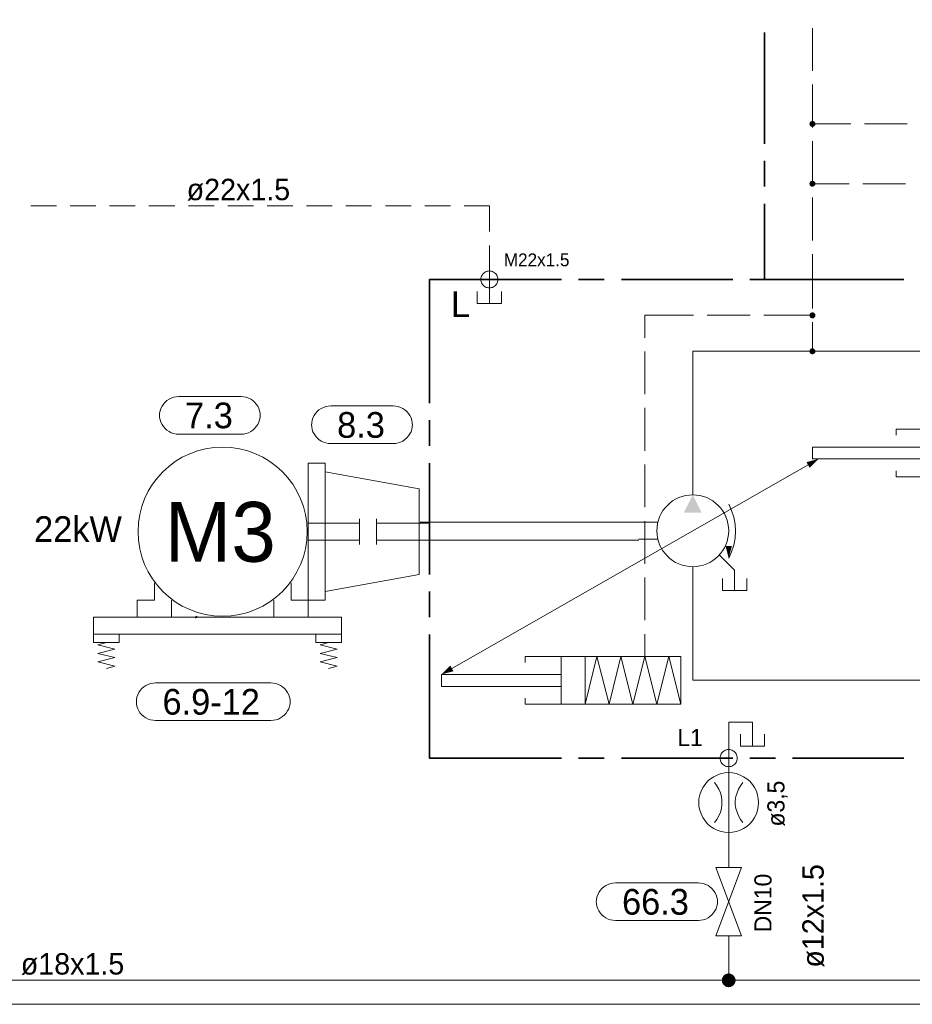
# Model space of a CAD drawing. Header units: millimetres. Extents: x 0 to 203, y 0 to 47.
# Tile 23 of 196: x 20.74 to 24.84, y 5.65 to 10.18. Entities that reach past the tile are written whole.
import ezdxf

# ---------------------------------------------------------------- set-up
doc = ezdxf.new("R2010")
doc.units = ezdxf.units.MM
for name, color, linetype in [('PDF_Geomertry', 7, 'Continuous'), ('PDF_Solid Fills', 7, 'Continuous'), ('PDF_Text', 7, 'Continuous')]:
    doc.layers.add(name, color=color, linetype=linetype)
doc.styles.add('PDF Arial', font='txt')

msp = doc.modelspace()

# ---------------------------------------------------------------- hatches: boundary and pattern name
at = {"layer": 'PDF_Solid Fills', "transparency": 33554559}
for points in [[(24.3799, 9.6993), (24.366, 9.6993), (24.3668, 9.7013)], [(24.3799, 9.6993), (24.3668, 9.6971), (24.366, 9.6993)], [(24.3799, 9.6993), (24.3668, 9.7026), (24.3674, 9.7049)], [(24.3799, 9.6993), (24.3668, 9.7013), (24.3668, 9.7026)], [(24.3799, 9.6993), (24.3668, 9.6957), (24.3668, 9.6971)], [(24.3799, 9.6993), (24.3674, 9.6938), (24.3668, 9.6957)], [(24.3799, 9.6993), (24.3674, 9.7049), (24.3682, 9.7062)], [(24.3799, 9.6993), (24.3682, 9.6924), (24.3674, 9.6938)], [(24.3799, 9.6993), (24.3682, 9.7062), (24.3696, 9.7076)], [(24.3799, 9.6993), (24.3696, 9.691), (24.3682, 9.6924)], [(24.3799, 9.6993), (24.3696, 9.7076), (24.3701, 9.709)], [(24.3799, 9.6993), (24.3701, 9.6896), (24.3696, 9.691)], [(24.3799, 9.6993), (24.3701, 9.709), (24.3715, 9.7104)], [(24.3799, 9.6993), (24.3715, 9.6882), (24.3701, 9.6896)], [(24.3799, 9.6993), (24.3715, 9.7104), (24.3729, 9.711)], [(24.3799, 9.6993), (24.3729, 9.6874), (24.3715, 9.6882)], [(24.3799, 9.6993), (24.3729, 9.711), (24.3751, 9.7118)], [(24.3799, 9.6993), (24.3751, 9.6868), (24.3729, 9.6874)], [(24.3799, 9.6993), (24.3751, 9.7118), (24.3765, 9.7124)], [(24.3799, 9.6993), (24.3765, 9.686), (24.3751, 9.6868)], [(24.3799, 9.6993), (24.3765, 9.7124), (24.3785, 9.7132)], [(24.3799, 9.6993), (24.3785, 9.6854), (24.3765, 9.686)], [(24.3799, 9.6993), (24.3785, 9.7132), (24.3799, 9.7132)], [(24.3799, 9.6993), (24.3799, 9.6854), (24.3785, 9.6854)], [(24.3799, 9.6993), (24.3821, 9.7132), (24.3835, 9.7124)], [(24.3799, 9.6993), (24.3799, 9.7132), (24.3821, 9.7132)], [(24.3799, 9.6993), (24.3835, 9.7124), (24.3854, 9.7118)], [(24.3799, 9.6993), (24.3854, 9.7118), (24.3868, 9.711)], [(24.3799, 9.6993), (24.3868, 9.711), (24.3882, 9.7104)], [(24.3799, 9.6993), (24.3882, 9.7104), (24.3896, 9.709)], [(24.3799, 9.6993), (24.3896, 9.709), (24.391, 9.7076)], [(24.3799, 9.6993), (24.391, 9.7076), (24.3918, 9.7062)], [(24.3799, 9.6993), (24.3918, 9.7062), (24.3932, 9.7049)], [(24.3799, 9.6993), (24.3932, 9.7049), (24.3932, 9.7026)], [(24.3799, 9.6993), (24.3932, 9.7026), (24.3938, 9.7013)], [(24.3799, 9.6993), (24.3938, 9.7013), (24.3938, 9.6993)], [(24.3799, 9.6993), (24.3821, 9.6854), (24.3799, 9.6854)], [(24.3799, 9.6993), (24.3835, 9.686), (24.3821, 9.6854)], [(24.3799, 9.6993), (24.3854, 9.6868), (24.3835, 9.686)], [(24.3799, 9.6993), (24.3868, 9.6874), (24.3854, 9.6868)], [(24.3799, 9.6993), (24.3882, 9.6882), (24.3868, 9.6874)], [(24.3799, 9.6993), (24.3896, 9.6896), (24.3882, 9.6882)], [(24.3799, 9.6993), (24.391, 9.691), (24.3896, 9.6896)], [(24.3799, 9.6993), (24.3918, 9.6924), (24.391, 9.691)], [(24.3799, 9.6993), (24.3932, 9.6938), (24.3918, 9.6924)], [(24.3799, 9.6993), (24.3932, 9.6957), (24.3932, 9.6938)], [(24.3799, 9.6993), (24.3938, 9.6971), (24.3932, 9.6957)], [(24.3799, 9.6993), (24.3938, 9.6993), (24.3938, 9.6971)], [(24.3799, 9.4243), (24.366, 9.4243), (24.3668, 9.4263)], [(24.3799, 9.4243), (24.3668, 9.4221), (24.366, 9.4243)], [(24.3799, 9.4243), (24.3668, 9.4276), (24.3674, 9.4299)], [(24.3799, 9.4243), (24.3668, 9.4263), (24.3668, 9.4276)], [(24.3799, 9.4243), (24.3668, 9.4207), (24.3668, 9.4221)], [(24.3799, 9.4243), (24.3674, 9.4188), (24.3668, 9.4207)], [(24.3799, 9.4243), (24.3674, 9.4299), (24.3682, 9.4313)], [(24.3799, 9.4243), (24.3682, 9.4174), (24.3674, 9.4188)], [(24.3799, 9.4243), (24.3682, 9.4313), (24.3696, 9.4326)], [(24.3799, 9.4243), (24.3696, 9.416), (24.3682, 9.4174)], [(24.3799, 9.4243), (24.3696, 9.4326), (24.3701, 9.434)], [(24.3799, 9.4243), (24.3701, 9.4146), (24.3696, 9.416)], [(24.3799, 9.4243), (24.3701, 9.434), (24.3715, 9.4354)], [(24.3799, 9.4243), (24.3715, 9.4132), (24.3701, 9.4146)], [(24.3799, 9.4243), (24.3715, 9.4354), (24.3729, 9.436)], [(24.3799, 9.4243), (24.3729, 9.4124), (24.3715, 9.4132)], [(24.3799, 9.4243), (24.3729, 9.436), (24.3751, 9.4368)], [(24.3799, 9.4243), (24.3751, 9.4118), (24.3729, 9.4124)], [(24.3799, 9.4243), (24.3751, 9.4368), (24.3765, 9.4374)], [(24.3799, 9.4243), (24.3765, 9.411), (24.3751, 9.4118)], [(24.3799, 9.4243), (24.3765, 9.4374), (24.3785, 9.4382)], [(24.3799, 9.4243), (24.3785, 9.4104), (24.3765, 9.411)], [(24.3799, 9.4243), (24.3785, 9.4382), (24.3799, 9.4382)], [(24.3799, 9.4243), (24.3799, 9.4104), (24.3785, 9.4104)], [(24.3799, 9.4243), (24.3821, 9.4382), (24.3835, 9.4374)], [(24.3799, 9.4243), (24.3799, 9.4382), (24.3821, 9.4382)], [(24.3799, 9.4243), (24.3835, 9.4374), (24.3854, 9.4368)], [(24.3799, 9.4243), (24.3854, 9.4368), (24.3868, 9.436)], [(24.3799, 9.4243), (24.3868, 9.436), (24.3882, 9.4354)], [(24.3799, 9.4243), (24.3882, 9.4354), (24.3896, 9.434)], [(24.3799, 9.4243), (24.3896, 9.434), (24.391, 9.4326)], [(24.3799, 9.4243), (24.391, 9.4326), (24.3918, 9.4313)], [(24.3799, 9.4243), (24.3918, 9.4313), (24.3932, 9.4299)], [(24.3799, 9.4243), (24.3932, 9.4299), (24.3932, 9.4276)], [(24.3799, 9.4243), (24.3932, 9.4276), (24.3938, 9.4263)], [(24.3799, 9.4243), (24.3938, 9.4263), (24.3938, 9.4243)], [(24.3799, 9.4243), (24.3821, 9.4104), (24.3799, 9.4104)], [(24.3799, 9.4243), (24.3835, 9.411), (24.3821, 9.4104)], [(24.3799, 9.4243), (24.3854, 9.4118), (24.3835, 9.411)], [(24.3799, 9.4243), (24.3868, 9.4124), (24.3854, 9.4118)], [(24.3799, 9.4243), (24.3882, 9.4132), (24.3868, 9.4124)], [(24.3799, 9.4243), (24.3896, 9.4146), (24.3882, 9.4132)], [(24.3799, 9.4243), (24.391, 9.416), (24.3896, 9.4146)], [(24.3799, 9.4243), (24.3918, 9.4174), (24.391, 9.416)], [(24.3799, 9.4243), (24.3932, 9.4188), (24.3918, 9.4174)], [(24.3799, 9.4243), (24.3932, 9.4207), (24.3932, 9.4188)], [(24.3799, 9.4243), (24.3938, 9.4221), (24.3932, 9.4207)], [(24.3799, 9.4243), (24.3938, 9.4243), (24.3938, 9.4221)], [(24.3799, 8.8193), (24.3682, 8.8257), (24.3696, 8.8276)], [(24.3799, 8.8193), (24.3696, 8.8276), (24.3701, 8.829)], [(24.3799, 8.8193), (24.3701, 8.829), (24.3715, 8.8299)], [(24.3799, 8.8193), (24.3715, 8.8299), (24.3729, 8.8312)], [(24.3799, 8.8193), (24.3729, 8.8312), (24.3751, 8.8318)], [(24.3799, 8.8193), (24.3751, 8.8318), (24.3765, 8.8326)], [(24.3799, 8.8193), (24.3765, 8.8326), (24.3785, 8.8326)], [(24.3799, 8.8193), (24.3785, 8.8326), (24.3799, 8.8326)], [(24.3799, 8.8193), (24.3835, 8.8326), (24.3854, 8.8318)], [(24.3799, 8.8193), (24.3821, 8.8326), (24.3835, 8.8326)], [(24.3799, 8.8193), (24.3799, 8.8326), (24.3821, 8.8326)], [(24.3799, 8.8193), (24.3854, 8.8318), (24.3868, 8.8312)], [(24.3799, 8.8193), (24.3868, 8.8312), (24.3882, 8.8299)], [(24.3799, 8.8193), (24.3882, 8.8299), (24.3896, 8.829)], [(24.3799, 8.8193), (24.3896, 8.829), (24.391, 8.8276)], [(24.3799, 8.8193), (24.391, 8.8276), (24.3918, 8.8257)], [(24.3799, 8.8193), (24.366, 8.8193), (24.3668, 8.8207)], [(24.3799, 8.8193), (24.3668, 8.8174), (24.366, 8.8193)], [(24.3799, 8.8193), (24.3668, 8.8229), (24.3674, 8.8243)], [(24.3799, 8.8193), (24.3668, 8.8207), (24.3668, 8.8229)], [(24.3799, 8.8193), (24.3668, 8.8151), (24.3668, 8.8174)], [(24.3799, 8.8193), (24.3674, 8.8138), (24.3668, 8.8151)], [(24.3799, 8.8193), (24.3674, 8.8243), (24.3682, 8.8257)], [(24.3799, 8.8193), (24.3682, 8.8124), (24.3674, 8.8138)], [(24.3799, 8.8193), (24.3696, 8.811), (24.3682, 8.8124)], [(24.3799, 8.8193), (24.3701, 8.8096), (24.3696, 8.811)], [(24.3799, 8.8193), (24.3715, 8.8082), (24.3701, 8.8096)], [(24.3799, 8.8193), (24.3729, 8.8068), (24.3715, 8.8082)], [(24.3799, 8.8193), (24.3751, 8.8063), (24.3729, 8.8068)], [(24.3799, 8.8193), (24.3765, 8.8054), (24.3751, 8.8063)], [(24.3799, 8.8193), (24.3785, 8.8054), (24.3765, 8.8054)], [(24.3799, 8.8193), (24.3799, 8.8054), (24.3785, 8.8054)], [(24.3799, 8.8193), (24.3918, 8.8257), (24.3932, 8.8243)], [(24.3799, 8.8193), (24.3932, 8.8243), (24.3932, 8.8229)], [(24.3799, 8.8193), (24.3932, 8.8229), (24.3938, 8.8207)], [(24.3799, 8.8193), (24.3938, 8.8207), (24.3938, 8.8193)], [(24.3799, 8.8193), (24.3821, 8.8054), (24.3799, 8.8054)], [(24.3799, 8.8193), (24.3835, 8.8054), (24.3821, 8.8054)], [(24.3799, 8.8193), (24.3854, 8.8063), (24.3835, 8.8054)], [(24.3799, 8.8193), (24.3868, 8.8068), (24.3854, 8.8063)], [(24.3799, 8.8193), (24.3882, 8.8082), (24.3868, 8.8068)], [(24.3799, 8.8193), (24.3896, 8.8096), (24.3882, 8.8082)], [(24.3799, 8.8193), (24.391, 8.811), (24.3896, 8.8096)], [(24.3799, 8.8193), (24.3918, 8.8124), (24.391, 8.811)], [(24.3799, 8.8193), (24.3932, 8.8138), (24.3918, 8.8124)], [(24.3799, 8.8193), (24.3932, 8.8151), (24.3932, 8.8138)], [(24.3799, 8.8193), (24.3938, 8.8174), (24.3932, 8.8151)], [(24.3799, 8.8193), (24.3938, 8.8193), (24.3938, 8.8174)], [(24.3799, 8.654), (24.366, 8.654), (24.3668, 8.6563)], [(24.3799, 8.654), (24.3668, 8.6521), (24.366, 8.654)], [(24.3799, 8.654), (24.3668, 8.6576), (24.3674, 8.6596)], [(24.3799, 8.654), (24.3668, 8.6563), (24.3668, 8.6576)], [(24.3799, 8.654), (24.3668, 8.6507), (24.3668, 8.6521)], [(24.3799, 8.654), (24.3674, 8.6485), (24.3668, 8.6507)], [(24.3799, 8.654), (24.3674, 8.6596), (24.3682, 8.661)], [(24.3799, 8.654), (24.3682, 8.6471), (24.3674, 8.6485)], [(24.3799, 8.654), (24.3682, 8.661), (24.3696, 8.6624)], [(24.3799, 8.654), (24.3696, 8.6457), (24.3682, 8.6471)], [(24.3799, 8.654), (24.3696, 8.6624), (24.3701, 8.6637)], [(24.3799, 8.654), (24.3701, 8.6443), (24.3696, 8.6457)], [(24.3799, 8.654), (24.3701, 8.6637), (24.3715, 8.6651)], [(24.3799, 8.654), (24.3715, 8.6429), (24.3701, 8.6443)], [(24.3799, 8.654), (24.3715, 8.6651), (24.3729, 8.666)], [(24.3799, 8.654), (24.3729, 8.6424), (24.3715, 8.6429)], [(24.3799, 8.654), (24.3729, 8.666), (24.3751, 8.6665)], [(24.3799, 8.654), (24.3751, 8.6415), (24.3729, 8.6424)], [(24.3799, 8.654), (24.3751, 8.6665), (24.3765, 8.6674)], [(24.3799, 8.654), (24.3765, 8.641), (24.3751, 8.6415)], [(24.3799, 8.654), (24.3765, 8.6674), (24.3785, 8.6679)], [(24.3799, 8.654), (24.3785, 8.6401), (24.3765, 8.641)], [(24.3799, 8.654), (24.3785, 8.6679), (24.3799, 8.6679)], [(24.3799, 8.654), (24.3799, 8.6401), (24.3785, 8.6401)], [(24.3799, 8.654), (24.3821, 8.6679), (24.3835, 8.6674)], [(24.3799, 8.654), (24.3799, 8.6679), (24.3821, 8.6679)], [(24.3799, 8.654), (24.3835, 8.6674), (24.3854, 8.6665)], [(24.3799, 8.654), (24.3854, 8.6665), (24.3868, 8.666)], [(24.3799, 8.654), (24.3868, 8.666), (24.3882, 8.6651)], [(24.3799, 8.654), (24.3882, 8.6651), (24.3896, 8.6637)], [(24.3799, 8.654), (24.3896, 8.6637), (24.391, 8.6624)], [(24.3799, 8.654), (24.391, 8.6624), (24.3918, 8.661)], [(24.3799, 8.654), (24.3918, 8.661), (24.3932, 8.6596)], [(24.3799, 8.654), (24.3932, 8.6596), (24.3932, 8.6576)], [(24.3799, 8.654), (24.3932, 8.6576), (24.3938, 8.6563)], [(24.3799, 8.654), (24.3938, 8.6563), (24.3938, 8.654)], [(24.3799, 8.654), (24.3821, 8.6401), (24.3799, 8.6401)], [(24.3799, 8.654), (24.3835, 8.641), (24.3821, 8.6401)], [(24.3799, 8.654), (24.3854, 8.6415), (24.3835, 8.641)], [(24.3799, 8.654), (24.3868, 8.6424), (24.3854, 8.6415)], [(24.3799, 8.654), (24.3882, 8.6429), (24.3868, 8.6424)], [(24.3799, 8.654), (24.3896, 8.6443), (24.3882, 8.6429)], [(24.3799, 8.654), (24.391, 8.6457), (24.3896, 8.6443)], [(24.3799, 8.654), (24.3918, 8.6471), (24.391, 8.6457)], [(24.3799, 8.654), (24.3932, 8.6485), (24.3918, 8.6471)], [(24.3799, 8.654), (24.3932, 8.6507), (24.3932, 8.6485)], [(24.3799, 8.654), (24.3938, 8.6521), (24.3932, 8.6507)], [(24.3799, 8.654), (24.3938, 8.654), (24.3938, 8.6521)], [(21.5474, 7.4318), (21.5432, 7.4332), (21.5437, 7.4332)], [(21.5474, 7.4318), (21.5432, 7.4326), (21.5432, 7.4332)], [(21.5474, 7.4318), (21.5432, 7.4318), (21.5432, 7.4326)], [(21.5474, 7.4318), (21.5432, 7.4313), (21.5432, 7.4318)], [(21.5474, 7.4318), (21.5437, 7.4304), (21.5432, 7.4313)], [(21.5474, 7.4318), (21.5437, 7.4346), (21.5446, 7.4346)], [(21.5474, 7.4318), (21.5437, 7.434), (21.5437, 7.4346)], [(21.5474, 7.4318), (21.5437, 7.4332), (21.5437, 7.434)], [(21.5474, 7.4318), (21.5437, 7.4299), (21.5437, 7.4304)], [(21.5474, 7.4318), (21.5446, 7.429), (21.5437, 7.4299)], [(21.5474, 7.4318), (21.5446, 7.4354), (21.5451, 7.4354)], [(21.5474, 7.4318), (21.5446, 7.4346), (21.5446, 7.4354)], [(21.5474, 7.4318), (21.5451, 7.4285), (21.5446, 7.429)], [(21.5474, 7.4318), (21.5451, 7.4354), (21.546, 7.436)], [(21.5474, 7.4318), (21.546, 7.4285), (21.5451, 7.4285)], [(21.5474, 7.4318), (21.546, 7.436), (21.5465, 7.436)], [(21.5474, 7.4318), (21.5465, 7.4285), (21.546, 7.4285)], [(21.5474, 7.4318), (21.5465, 7.436), (21.5474, 7.436)], [(21.5474, 7.4318), (21.5474, 7.4285), (21.5465, 7.4285)], [(21.5474, 7.4318), (21.5488, 7.436), (21.5493, 7.4354)], [(21.5474, 7.4318), (21.5479, 7.436), (21.5488, 7.436)], [(21.5474, 7.4318), (21.5474, 7.436), (21.5479, 7.436)], [(21.5474, 7.4318), (21.5493, 7.4354), (21.5501, 7.4346)], [(21.5474, 7.4318), (21.5501, 7.4346), (21.5507, 7.434)], [(21.5474, 7.4318), (21.5507, 7.434), (21.5507, 7.4332)], [(21.5474, 7.4318), (21.5507, 7.4332), (21.5507, 7.4326)], [(21.5474, 7.4318), (21.5507, 7.4326), (21.5515, 7.4318)], [(21.5474, 7.4318), (21.5479, 7.4285), (21.5474, 7.4285)], [(21.5474, 7.4318), (21.5488, 7.4285), (21.5479, 7.4285)], [(21.5474, 7.4318), (21.5493, 7.4285), (21.5488, 7.4285)], [(21.5474, 7.4318), (21.5493, 7.429), (21.5493, 7.4285)], [(21.5474, 7.4318), (21.5501, 7.429), (21.5493, 7.429)], [(21.5474, 7.4318), (21.5501, 7.4299), (21.5501, 7.429)], [(21.5474, 7.4318), (21.5507, 7.4299), (21.5501, 7.4299)], [(21.5474, 7.4318), (21.5507, 7.4304), (21.5507, 7.4299)], [(21.5474, 7.4318), (21.5507, 7.4313), (21.5507, 7.4304)], [(21.5474, 7.4318), (21.5507, 7.4318), (21.5507, 7.4313)], [(23.9951, 5.7624), (23.9868, 5.7924), (23.991, 5.7938)], [(23.9951, 5.7624), (23.991, 5.7938), (23.9951, 5.7938)], [(23.9951, 5.7624), (23.9993, 5.7938), (24.0035, 5.7924)], [(23.9951, 5.7624), (23.9951, 5.7938), (23.9993, 5.7938)], [(23.9951, 5.7624), (23.964, 5.7665), (23.9646, 5.7701)], [(23.9951, 5.7624), (23.964, 5.7624), (23.964, 5.7665)], [(23.9951, 5.7624), (23.964, 5.7582), (23.964, 5.7624)], [(23.9951, 5.7624), (23.9646, 5.754), (23.964, 5.7582)], [(23.9951, 5.7624), (23.9646, 5.7701), (23.966, 5.7743)], [(23.9951, 5.7624), (23.966, 5.7499), (23.9646, 5.754)], [(23.9951, 5.7624), (23.966, 5.7743), (23.9682, 5.7776)], [(23.9951, 5.7624), (23.9682, 5.7465), (23.966, 5.7499)], [(23.9951, 5.7624), (23.9682, 5.7776), (23.9701, 5.7813)], [(23.9951, 5.7624), (23.9701, 5.7429), (23.9682, 5.7465)], [(23.9951, 5.7624), (23.9701, 5.7813), (23.9729, 5.7846)], [(23.9951, 5.7624), (23.9729, 5.7401), (23.9701, 5.7429)], [(23.9951, 5.7624), (23.9729, 5.7846), (23.9757, 5.7874)], [(23.9951, 5.7624), (23.9757, 5.7374), (23.9729, 5.7401)], [(23.9951, 5.7624), (23.9757, 5.7874), (23.9793, 5.7896)], [(23.9951, 5.7624), (23.9793, 5.7346), (23.9757, 5.7374)], [(23.9951, 5.7624), (23.9793, 5.7896), (23.9826, 5.791)], [(23.9951, 5.7624), (23.9826, 5.7332), (23.9793, 5.7346)], [(23.9951, 5.7624), (23.9826, 5.791), (23.9868, 5.7924)], [(23.9951, 5.7624), (23.9868, 5.7318), (23.9826, 5.7332)], [(23.9951, 5.7624), (23.991, 5.7313), (23.9868, 5.7318)], [(23.9951, 5.7624), (23.9951, 5.7304), (23.991, 5.7313)], [(23.9951, 5.7624), (24.0035, 5.7924), (24.0071, 5.791)], [(23.9951, 5.7624), (24.0071, 5.791), (24.0104, 5.7896)], [(23.9951, 5.7624), (24.0104, 5.7896), (24.014, 5.7874)], [(23.9951, 5.7624), (24.014, 5.7874), (24.0174, 5.7846)], [(23.9951, 5.7624), (24.0174, 5.7846), (24.0201, 5.7813)], [(23.9951, 5.7624), (24.0201, 5.7813), (24.0224, 5.7776)], [(23.9951, 5.7624), (24.0224, 5.7776), (24.0243, 5.7743)], [(23.9951, 5.7624), (24.0243, 5.7743), (24.0257, 5.7701)], [(23.9951, 5.7624), (24.0257, 5.7701), (24.0265, 5.7665)], [(23.9951, 5.7624), (24.0265, 5.7665), (24.0265, 5.7624)], [(23.9951, 5.7624), (23.9993, 5.7313), (23.9951, 5.7304)], [(23.9951, 5.7624), (24.0035, 5.7318), (23.9993, 5.7313)], [(23.9951, 5.7624), (24.0071, 5.7332), (24.0035, 5.7318)], [(23.9951, 5.7624), (24.0104, 5.7346), (24.0071, 5.7332)], [(23.9951, 5.7624), (24.014, 5.7374), (24.0104, 5.7346)], [(23.9951, 5.7624), (24.0174, 5.7401), (24.014, 5.7374)], [(23.9951, 5.7624), (24.0201, 5.7429), (24.0174, 5.7401)], [(23.9951, 5.7624), (24.0224, 5.7465), (24.0201, 5.7429)], [(23.9951, 5.7624), (24.0243, 5.7499), (24.0224, 5.7465)], [(23.9951, 5.7624), (24.0257, 5.754), (24.0243, 5.7499)], [(23.9951, 5.7624), (24.0265, 5.7582), (24.0257, 5.754)], [(23.9951, 5.7624), (24.0265, 5.7624), (24.0265, 5.7582)]]:
    msp.add_hatch(color=256, dxfattribs=at).paths.add_polyline_path(points)

# ---------------------------------------------------------------- linework, layer by layer
at = {"layer": 'PDF_Geomertry', "lineweight": 15}
for points in [[(23.8299, 7.9938), (23.8299, 8.104), (23.8299, 8.654), (23.8849, 8.654), (24.5451, 8.654), (26.4701, 8.654), (26.6354, 8.654), (26.6354, 8.984), (26.6354, 11.2554), (24.8279, 11.2554), (24.8279, 12.0096)], [(24.3799, 9.9429), (24.3799, 10.1401)], [(24.3799, 9.6832), (24.3799, 9.8804)], [(24.5562, 9.6993), (24.3799, 9.6993)], [(24.816, 9.6993), (24.6196, 9.6993)], [(24.3799, 9.4235), (24.3799, 9.6201)], [(24.5488, 9.4243), (24.3799, 9.4243)], [(24.8085, 9.4243), (24.6118, 9.4243)], [(24.3799, 9.1637), (24.3799, 9.3604)], [(20.9049, 9.3221), (20.7868, 9.3221)], [(21.0863, 9.3221), (20.9682, 9.3221)], [(21.2674, 9.3221), (21.1493, 9.3221)], [(21.4487, 9.3221), (21.3299, 9.3221)], [(21.6293, 9.3221), (21.5113, 9.3221)], [(21.8104, 9.3221), (21.6924, 9.3221)], [(21.9918, 9.3221), (21.8738, 9.3221)], [(22.1729, 9.3221), (22.0549, 9.3221)], [(22.3535, 9.3221), (22.2354, 9.3221)], [(22.5349, 9.3221), (22.4168, 9.3221)], [(22.716, 9.3221), (22.5979, 9.3221)], [(22.8951, 9.204), (22.8951, 9.3221), (22.7793, 9.3221)], [(22.8951, 9.0235), (22.8951, 9.141)], [(24.3799, 9.1007), (24.3799, 8.984), (24.3799, 8.8507)], [(22.8951, 9.0387), (22.8951, 8.8743)], [(22.8396, 8.929), (22.8396, 8.8743), (22.9501, 8.8743), (22.9501, 8.929)], [(23.8335, 8.8193), (23.6099, 8.8193), (23.6099, 8.7165)], [(24.0938, 8.8193), (23.8965, 8.8193)], [(24.3799, 8.8193), (24.1562, 8.8193)], [(24.3799, 8.7874), (24.3799, 8.654)], [(23.6099, 8.6535), (23.6099, 8.4562)], [(23.6099, 8.3937), (23.6099, 8.1965)], [(24.7654, 8.2687), (24.7654, 8.2965), (25.4807, 8.2965), (25.4807, 8.0763), (24.7654, 8.0763), (24.7654, 8.104)], [(25.2049, 8.2138), (24.3799, 8.2138), (24.3799, 8.159), (25.2049, 8.159)], [(22.7224, 7.1965), (23.8299, 7.829), (24.3599, 8.1318)], [(23.6099, 8.134), (23.6099, 7.9368)], [(22.1404, 8.0999), (22.5729, 8.0215), (22.5729, 7.6285), (22.1404, 7.5499)], [(23.9951, 7.7035), (24.0085, 7.7326), (24.0188, 7.7632), (24.0243, 7.7951), (24.0265, 7.8271), (24.0243, 7.859), (24.0188, 7.891), (24.0085, 7.9215), (23.9951, 7.9507)], [(22.2979, 7.884), (22.2979, 7.766)], [(22.3765, 7.884), (22.3765, 7.766)], [(22.2979, 7.8646), (22.0618, 7.8646)], [(22.3765, 7.8646), (22.616, 7.8646)], [(23.6696, 7.8679), (23.5826, 7.8679), (22.5765, 7.8679)], [(23.6099, 7.8735), (23.6099, 7.6771)], [(22.2979, 7.786), (22.0618, 7.786)], [(22.3765, 7.786), (22.616, 7.786)], [(23.5826, 7.786), (22.5765, 7.786)], [(23.6696, 7.7896), (23.5826, 7.7896)], [(23.9951, 7.7068), (23.9951, 7.7582)], [(23.9521, 7.7188), (24.0224, 7.6485), (24.0224, 7.554)], [(23.8299, 7.6637), (23.8299, 7.1415), (26.4701, 7.1415)], [(23.6099, 7.6138), (23.6099, 7.4174)], [(23.9674, 7.609), (23.9674, 7.554), (24.0779, 7.554), (24.0779, 7.609)], [(21.3549, 7.5896), (21.3549, 7.5104), (21.2757, 7.5104), (21.2757, 7.4318), (21.4335, 7.4318), (21.4335, 7.5104)], [(21.9835, 7.5896), (21.9835, 7.5104), (22.0618, 7.5104), (22.0618, 7.4318), (21.9049, 7.4318), (21.9049, 7.5104)], [(9.0446, 6.0021), (9.0446, 5.7624), (16.2896, 5.7624), (23.9951, 5.7624), (28.0104, 5.7624), (28.0104, 7.3771), (28.7687, 7.3771)], [(21.1938, 7.3535), (21.1938, 7.3146), (21.0757, 7.3146), (21.0757, 7.3535)], [(22.2154, 7.3535), (22.2154, 7.3146), (22.0974, 7.3146), (22.0974, 7.3535)], [(23.6099, 7.354), (23.6099, 7.2512)], [(21.1349, 7.1965), (21.1738, 7.2062), (21.0951, 7.2257), (21.1738, 7.2457), (21.0951, 7.2651), (21.1738, 7.2846), (21.0951, 7.304), (21.1349, 7.3146)], [(22.1562, 7.1965), (22.1951, 7.2062), (22.1168, 7.2257), (22.1951, 7.2457), (22.1168, 7.2651), (22.1951, 7.2846), (22.1168, 7.304), (22.1562, 7.3146)], [(23.0599, 7.2235), (23.0599, 7.2512), (23.7751, 7.2512), (23.7751, 7.0313), (23.7201, 7.2512), (23.6654, 7.0313), (23.6099, 7.2512), (23.5549, 7.0313), (23.5001, 7.2512), (23.4451, 7.0313), (23.3896, 7.2512), (23.3349, 7.0313), (23.3349, 7.2512)], [(23.2251, 7.2512), (23.2251, 7.0313)], [(23.2251, 7.1688), (22.6751, 7.1688), (22.6751, 7.1138), (23.2251, 7.1138)], [(23.7751, 7.0313), (23.0599, 7.0313), (23.0599, 7.059)], [(23.9951, 6.729), (23.9951, 6.9485), (24.1049, 6.9485), (24.1049, 6.8388)], [(24.0501, 6.8937), (24.0501, 6.8388), (24.1599, 6.8388), (24.1599, 6.8937)], [(23.9951, 6.2813), (23.9951, 6.7443)], [(23.9951, 6.7174), (23.9951, 6.4415)], [(23.9293, 6.4874), (23.941, 6.5021), (23.9501, 6.5179), (23.9571, 6.5346), (23.9618, 6.5521), (23.964, 6.5701), (23.964, 6.5888), (23.9618, 6.6068), (23.9571, 6.6243), (23.9501, 6.641), (23.941, 6.6568), (23.9293, 6.6715)], [(24.0604, 6.6715), (24.0493, 6.6568), (24.0404, 6.641), (24.0335, 6.6243), (24.0285, 6.6068), (24.0257, 6.5888), (24.0257, 6.5701), (24.0285, 6.5521), (24.0335, 6.5346), (24.0404, 6.5179), (24.0493, 6.5021), (24.0604, 6.4874)], [(23.9951, 5.9665), (23.9951, 5.7624)], [(3.7126, 5.6521), (45.1654, 5.6521)]]:
    msp.add_lwpolyline(points, dxfattribs=at)
at = {"layer": 'PDF_Geomertry', "lineweight": 35}
for points in [[(24.1599, 10.1201), (24.1599, 9.6082)], [(24.1599, 9.5299), (24.1599, 9.4118)], [(24.1599, 9.3326), (24.1599, 8.984), (24.784, 8.984)], [(22.6196, 8.4151), (22.6196, 8.984), (23.2265, 8.984)], [(23.3049, 8.984), (23.4229, 8.984)], [(23.5021, 8.984), (24.014, 8.984)], [(24.0924, 8.984), (24.2104, 8.984)], [(24.289, 8.984), (24.8007, 8.984)], [(22.6196, 8.2188), (22.6196, 8.3368)], [(22.6196, 7.6276), (22.6196, 8.1396)], [(22.6196, 7.4313), (22.6196, 7.5493)], [(23.2265, 6.784), (22.6196, 6.784), (22.6196, 7.3526)], [(23.4229, 6.784), (23.3049, 6.784)], [(24.014, 6.784), (23.5021, 6.784)], [(24.2104, 6.784), (24.0924, 6.784)], [(24.8007, 6.784), (24.289, 6.784)]]:
    msp.add_lwpolyline(points, dxfattribs=at)
at = {"layer": 'PDF_Geomertry', "lineweight": 0}
for points in [[(24.3729, 9.6993), (24.3729, 9.6985), (24.3738, 9.6971), (24.3738, 9.6965), (24.3743, 9.6957), (24.3743, 9.6951), (24.3751, 9.6943), (24.3757, 9.6938), (24.3765, 9.6929), (24.3779, 9.6929), (24.3785, 9.6924), (24.3793, 9.6924), (24.3799, 9.6924), (24.3813, 9.6924), (24.3821, 9.6924), (24.3826, 9.6929), (24.3835, 9.6929), (24.384, 9.6938), (24.3849, 9.6943), (24.3854, 9.6951), (24.3863, 9.6957), (24.3863, 9.6965), (24.3868, 9.6971), (24.3868, 9.6985), (24.3868, 9.6993), (24.3868, 9.6999), (24.3868, 9.7013), (24.3863, 9.7021), (24.3863, 9.7026), (24.3854, 9.7035), (24.3849, 9.704), (24.384, 9.7049), (24.3835, 9.7054), (24.3826, 9.7054), (24.3821, 9.7062), (24.3813, 9.7062), (24.3799, 9.7062), (24.3793, 9.7062), (24.3785, 9.7062), (24.3779, 9.7054), (24.3765, 9.7054), (24.3757, 9.7049), (24.3751, 9.704), (24.3743, 9.7035), (24.3743, 9.7026), (24.3738, 9.7021), (24.3738, 9.7013), (24.3729, 9.6999), (24.3729, 9.6993)], [(24.3729, 9.4243), (24.3729, 9.4235), (24.3738, 9.4221), (24.3738, 9.4215), (24.3743, 9.4207), (24.3743, 9.4201), (24.3751, 9.4193), (24.3757, 9.4188), (24.3765, 9.4179), (24.3779, 9.4179), (24.3785, 9.4174), (24.3793, 9.4174), (24.3799, 9.4174), (24.3813, 9.4174), (24.3821, 9.4174), (24.3826, 9.4179), (24.3835, 9.4179), (24.384, 9.4188), (24.3849, 9.4193), (24.3854, 9.4201), (24.3863, 9.4207), (24.3863, 9.4215), (24.3868, 9.4221), (24.3868, 9.4235), (24.3868, 9.4243), (24.3868, 9.4249), (24.3868, 9.4257), (24.3863, 9.4271), (24.3863, 9.4276), (24.3854, 9.4285), (24.3849, 9.429), (24.384, 9.4299), (24.3835, 9.4304), (24.3826, 9.4304), (24.3821, 9.4313), (24.3813, 9.4313), (24.3799, 9.4313), (24.3793, 9.4313), (24.3785, 9.4313), (24.3779, 9.4304), (24.3765, 9.4304), (24.3757, 9.4299), (24.3751, 9.429), (24.3743, 9.4285), (24.3743, 9.4276), (24.3738, 9.4271), (24.3738, 9.4257), (24.3729, 9.4249), (24.3729, 9.4243)], [(24.3729, 8.8193), (24.3729, 8.8179), (24.3738, 8.8174), (24.3738, 8.8165), (24.3743, 8.816), (24.3743, 8.8151), (24.3751, 8.8146), (24.3757, 8.8138), (24.3765, 8.8132), (24.3779, 8.8124), (24.3785, 8.8124), (24.3793, 8.8124), (24.3799, 8.8124), (24.3813, 8.8124), (24.3821, 8.8124), (24.3826, 8.8124), (24.3835, 8.8132), (24.384, 8.8138), (24.3849, 8.8146), (24.3854, 8.8151), (24.3863, 8.816), (24.3863, 8.8165), (24.3868, 8.8174), (24.3868, 8.8179), (24.3868, 8.8193), (24.3868, 8.8201), (24.3868, 8.8207), (24.3863, 8.8215), (24.3863, 8.8229), (24.3854, 8.8235), (24.3849, 8.8243), (24.384, 8.8243), (24.3835, 8.8249), (24.3826, 8.8257), (24.3821, 8.8257), (24.3813, 8.8257), (24.3799, 8.8257), (24.3793, 8.8257), (24.3785, 8.8257), (24.3779, 8.8257), (24.3765, 8.8249), (24.3757, 8.8243), (24.3751, 8.8243), (24.3743, 8.8235), (24.3743, 8.8229), (24.3738, 8.8215), (24.3738, 8.8207), (24.3729, 8.8201), (24.3729, 8.8193)], [(24.3729, 8.654), (24.3729, 8.6535), (24.3738, 8.6521), (24.3738, 8.6513), (24.3743, 8.6507), (24.3743, 8.6499), (24.3751, 8.6493), (24.3757, 8.6485), (24.3765, 8.6479), (24.3779, 8.6479), (24.3785, 8.6471), (24.3793, 8.6471), (24.3799, 8.6471), (24.3813, 8.6471), (24.3821, 8.6471), (24.3826, 8.6479), (24.3835, 8.6479), (24.384, 8.6485), (24.3849, 8.6493), (24.3854, 8.6499), (24.3863, 8.6507), (24.3863, 8.6513), (24.3868, 8.6521), (24.3868, 8.6535), (24.3868, 8.654), (24.3868, 8.6549), (24.3868, 8.6563), (24.3863, 8.6568), (24.3863, 8.6576), (24.3854, 8.6582), (24.3849, 8.659), (24.384, 8.6596), (24.3835, 8.6604), (24.3826, 8.6604), (24.3821, 8.661), (24.3813, 8.661), (24.3799, 8.661), (24.3793, 8.661), (24.3785, 8.661), (24.3779, 8.6604), (24.3765, 8.6604), (24.3757, 8.6596), (24.3751, 8.659), (24.3743, 8.6582), (24.3743, 8.6576), (24.3738, 8.6568), (24.3738, 8.6563), (24.3729, 8.6549), (24.3729, 8.654)], [(21.5451, 7.4318), (21.5451, 7.4313), (21.546, 7.4313), (21.546, 7.4304), (21.5465, 7.4304), (21.5474, 7.4299), (21.5474, 7.4304), (21.5479, 7.4304), (21.5488, 7.4304), (21.5488, 7.4313), (21.5493, 7.4318), (21.5493, 7.4326), (21.5488, 7.4326), (21.5488, 7.4332), (21.5488, 7.434), (21.5479, 7.434), (21.5474, 7.434), (21.5465, 7.434), (21.546, 7.434), (21.546, 7.4332), (21.5451, 7.4332), (21.5451, 7.4326), (21.5451, 7.4318)], [(23.9793, 5.7624), (23.9793, 5.7604), (23.9799, 5.7582), (23.9807, 5.7563), (23.9812, 5.754), (23.9826, 5.7526), (23.984, 5.7512), (23.9854, 5.7499), (23.9868, 5.7485), (23.989, 5.7479), (23.991, 5.7471), (23.9932, 5.7465), (23.9951, 5.7465), (23.9974, 5.7465), (23.9993, 5.7471), (24.0007, 5.7479), (24.0029, 5.7485), (24.0049, 5.7499), (24.0063, 5.7512), (24.0076, 5.7526), (24.0085, 5.754), (24.0099, 5.7563), (24.0104, 5.7582), (24.0104, 5.7604), (24.0104, 5.7624), (24.0104, 5.7646), (24.0104, 5.766), (24.0099, 5.7679), (24.0085, 5.7701), (24.0076, 5.7715), (24.0063, 5.7735), (24.0049, 5.7749), (24.0029, 5.7757), (24.0007, 5.7771), (23.9993, 5.7771), (23.9974, 5.7776), (23.9951, 5.7776), (23.9932, 5.7776), (23.991, 5.7771), (23.989, 5.7771), (23.9868, 5.7757), (23.9854, 5.7749), (23.984, 5.7735), (23.9826, 5.7715), (23.9812, 5.7701), (23.9807, 5.7679), (23.9799, 5.766), (23.9793, 5.7646), (23.9793, 5.7624)]]:
    msp.add_lwpolyline(points, close=True, dxfattribs=at)
at = {"layer": 'PDF_Geomertry', "lineweight": 15}
for points in [[(22.934, 8.984), (22.934, 8.9896), (22.9326, 8.9943), (22.9312, 8.9993), (22.9293, 9.004), (22.9257, 9.0082), (22.9229, 9.0118), (22.9187, 9.0151), (22.9146, 9.0179), (22.9099, 9.0207), (22.9049, 9.0221), (22.9001, 9.0229), (22.8951, 9.0235), (22.8896, 9.0229), (22.8849, 9.0221), (22.8799, 9.0207), (22.8751, 9.0179), (22.871, 9.0151), (22.8674, 9.0118), (22.864, 9.0082), (22.8613, 9.004), (22.8585, 8.9993), (22.8571, 8.9943), (22.8557, 8.9896), (22.8557, 8.984), (22.8557, 8.979), (22.8571, 8.9743), (22.8585, 8.9693), (22.8613, 8.9646), (22.864, 8.9604), (22.8674, 8.9562), (22.871, 8.9526), (22.8751, 8.9499), (22.8799, 8.9479), (22.8849, 8.9465), (22.8896, 8.9451), (22.8951, 8.9451), (22.9001, 8.9451), (22.9049, 8.9465), (22.9099, 8.9479), (22.9146, 8.9499), (22.9187, 8.9526), (22.9229, 8.9562), (22.9257, 8.9604), (22.9293, 8.9646), (22.9312, 8.9693), (22.9326, 8.9743), (22.934, 8.979), (22.934, 8.984)], [(21.7535, 8.4457), (21.7654, 8.4451), (21.7765, 8.4429), (21.7876, 8.4388), (21.7979, 8.434), (21.8071, 8.4276), (21.816, 8.4201), (21.8237, 8.411), (21.8299, 8.4013), (21.8354, 8.391), (21.839, 8.3804), (21.841, 8.3688), (21.8418, 8.3576), (21.8418, 8.361), (21.841, 8.3499), (21.839, 8.3382), (21.8354, 8.3276), (21.8299, 8.3174), (21.8237, 8.3076), (21.816, 8.2985), (21.8071, 8.291), (21.7979, 8.2846), (21.7876, 8.2799), (21.7765, 8.2757), (21.7654, 8.2735), (21.7535, 8.2729), (21.4668, 8.2729), (21.4549, 8.2735), (21.4438, 8.2757), (21.4326, 8.2799), (21.4224, 8.2846), (21.4126, 8.291), (21.4043, 8.2985), (21.3965, 8.3076), (21.3904, 8.3174), (21.3849, 8.3276), (21.3813, 8.3382), (21.3793, 8.3499), (21.3785, 8.361), (21.3785, 8.3576), (21.3793, 8.3688), (21.3813, 8.3804), (21.3849, 8.391), (21.3904, 8.4013), (21.3965, 8.411), (21.4043, 8.4201), (21.4126, 8.4276), (21.4224, 8.434), (21.4326, 8.4388), (21.4438, 8.4429), (21.4549, 8.4451), (21.4668, 8.4457), (21.7535, 8.4457)], [(22.4529, 8.4026), (22.4646, 8.4021), (22.4757, 8.3999), (22.4868, 8.3957), (22.4974, 8.391), (22.5071, 8.3846), (22.5154, 8.3771), (22.5229, 8.3679), (22.5293, 8.3582), (22.5349, 8.3479), (22.5382, 8.3368), (22.5404, 8.3257), (22.541, 8.3146), (22.541, 8.3179), (22.5404, 8.3068), (22.5382, 8.2951), (22.5349, 8.284), (22.5293, 8.2743), (22.5229, 8.2646), (22.5154, 8.2554), (22.5071, 8.2479), (22.4974, 8.2415), (22.4868, 8.2368), (22.4757, 8.2326), (22.4646, 8.2304), (22.4529, 8.2299), (22.166, 8.2299), (22.1543, 8.2304), (22.1432, 8.2326), (22.1321, 8.2368), (22.1215, 8.2415), (22.1118, 8.2479), (22.1035, 8.2554), (22.096, 8.2646), (22.0896, 8.2743), (22.084, 8.284), (22.0807, 8.2951), (22.0785, 8.3068), (22.0779, 8.3179), (22.0779, 8.3146), (22.0785, 8.3257), (22.0807, 8.3368), (22.084, 8.3479), (22.0896, 8.3582), (22.096, 8.3679), (22.1035, 8.3771), (22.1118, 8.3846), (22.1215, 8.391), (22.1321, 8.3957), (22.1432, 8.3999), (22.1543, 8.4021), (22.166, 8.4026), (22.4529, 8.4026)], [(22.0618, 8.1396), (22.0618, 7.5104), (22.1404, 7.5104), (22.1404, 8.1396)], [(21.0757, 7.3535), (22.2154, 7.3535), (22.2154, 7.4318), (21.0757, 7.4318), (21.0757, 7.3535)], [(21.1543, 7.3535), (21.1146, 7.3535)], [(21.891, 7.1299), (21.9029, 7.129), (21.914, 7.1262), (21.9251, 7.1229), (21.9354, 7.1179), (21.9446, 7.111), (21.9535, 7.1035), (21.9613, 7.0951), (21.9674, 7.0854), (21.9729, 7.0749), (21.9765, 7.0637), (21.9785, 7.0526), (21.9793, 7.041), (21.9793, 7.0451), (21.9785, 7.0332), (21.9765, 7.0221), (21.9729, 7.011), (21.9674, 7.0007), (21.9613, 6.991), (21.9535, 6.9826), (21.9446, 6.9749), (21.9354, 6.9688), (21.9251, 6.9632), (21.914, 6.9596), (21.9029, 6.9576), (21.891, 6.9568), (21.3604, 6.9568), (21.3488, 6.9576), (21.3376, 6.9596), (21.3265, 6.9632), (21.316, 6.9688), (21.3071, 6.9749), (21.2979, 6.9826), (21.2904, 6.991), (21.284, 7.0007), (21.2785, 7.011), (21.2751, 7.0221), (21.2729, 7.0332), (21.2724, 7.0451), (21.2724, 7.041), (21.2729, 7.0526), (21.2751, 7.0637), (21.2785, 7.0749), (21.284, 7.0854), (21.2904, 7.0951), (21.2979, 7.1035), (21.3071, 7.111), (21.316, 7.1179), (21.3265, 7.1229), (21.3376, 7.1262), (21.3488, 7.129), (21.3604, 7.1299), (21.891, 7.1299)], [(24.034, 6.784), (24.034, 6.7888), (24.0326, 6.7938), (24.0312, 6.7985), (24.0293, 6.8035), (24.0265, 6.8076), (24.0229, 6.8118), (24.0188, 6.8151), (24.0146, 6.8179), (24.0099, 6.8201), (24.0049, 6.8215), (24.0001, 6.8229), (23.9951, 6.8229), (23.9896, 6.8229), (23.9849, 6.8215), (23.9799, 6.8201), (23.9757, 6.8179), (23.971, 6.8151), (23.9674, 6.8118), (23.964, 6.8076), (23.9613, 6.8035), (23.959, 6.7985), (23.9571, 6.7938), (23.9563, 6.7888), (23.9557, 6.784), (23.9563, 6.7785), (23.9571, 6.7735), (23.959, 6.7687), (23.9613, 6.7638), (23.964, 6.7596), (23.9674, 6.7563), (23.971, 6.7526), (23.9757, 6.7499), (23.9799, 6.7471), (23.9849, 6.7457), (23.9896, 6.7451), (23.9951, 6.7443), (24.0001, 6.7451), (24.0049, 6.7457), (24.0099, 6.7471), (24.0146, 6.7499), (24.0188, 6.7526), (24.0229, 6.7563), (24.0265, 6.7596), (24.0293, 6.7638), (24.0312, 6.7687), (24.0326, 6.7735), (24.034, 6.7785), (24.034, 6.784)], [(24.1326, 6.5799), (24.1313, 6.5971), (24.1279, 6.6151), (24.1224, 6.6318), (24.114, 6.6485), (24.1043, 6.6632), (24.0924, 6.6771), (24.0785, 6.6887), (24.064, 6.6985), (24.0479, 6.7062), (24.0307, 6.7124), (24.0132, 6.716), (23.9951, 6.7174), (23.9771, 6.716), (23.9599, 6.7124), (23.9424, 6.7062), (23.9265, 6.6985), (23.9113, 6.6887), (23.8979, 6.6771), (23.8863, 6.6632), (23.8757, 6.6485), (23.8682, 6.6318), (23.8626, 6.6151), (23.8585, 6.5971), (23.8576, 6.5799), (23.8585, 6.5618), (23.8626, 6.5438), (23.8682, 6.5271), (23.8757, 6.5104), (23.8863, 6.4957), (23.8979, 6.4818), (23.9113, 6.4701), (23.9265, 6.4604), (23.9424, 6.4526), (23.9599, 6.4465), (23.9771, 6.4429), (23.9951, 6.4415), (24.0132, 6.4429), (24.0307, 6.4465), (24.0479, 6.4526), (24.064, 6.4604), (24.0785, 6.4701), (24.0924, 6.4818), (24.1043, 6.4957), (24.114, 6.5104), (24.1224, 6.5271), (24.1279, 6.5438), (24.1313, 6.5618), (24.1326, 6.5799)], [(23.9363, 5.9665), (24.0543, 6.2813), (23.9363, 6.2813), (24.0543, 5.9665), (23.9363, 5.9665)], [(23.8557, 6.2104), (23.8674, 6.2096), (23.8785, 6.2068), (23.8896, 6.2035), (23.9001, 6.1985), (23.909, 6.1915), (23.9182, 6.184), (23.9257, 6.1757), (23.9321, 6.166), (23.9376, 6.1554), (23.941, 6.1443), (23.9432, 6.1332), (23.9438, 6.1215), (23.9438, 6.1257), (23.9432, 6.1138), (23.941, 6.1026), (23.9376, 6.0915), (23.9321, 6.0812), (23.9257, 6.0721), (23.9182, 6.0632), (23.909, 6.0554), (23.9001, 6.0493), (23.8896, 6.0438), (23.8785, 6.0401), (23.8674, 6.0382), (23.8557, 6.0374), (23.4743, 6.0374), (23.4626, 6.0382), (23.4515, 6.0401), (23.4404, 6.0438), (23.4299, 6.0493), (23.421, 6.0554), (23.4118, 6.0632), (23.4043, 6.0721), (23.3979, 6.0812), (23.3932, 6.0915), (23.389, 6.1026), (23.3868, 6.1138), (23.3863, 6.1257), (23.3863, 6.1215), (23.3868, 6.1332), (23.389, 6.1443), (23.3932, 6.1554), (23.3979, 6.166), (23.4043, 6.1757), (23.4118, 6.184), (23.421, 6.1915), (23.4299, 6.1985), (23.4404, 6.2035), (23.4515, 6.2068), (23.4626, 6.2096), (23.4743, 6.2104), (23.8557, 6.2104)]]:
    msp.add_lwpolyline(points, close=True, dxfattribs=at)
at = {"layer": 'PDF_Geomertry', "lineweight": -3}
for points in [[(21.5432, 7.4318), (21.5474, 7.4318)], [(21.5437, 7.4299), (21.5474, 7.4318)], [(21.5446, 7.429), (21.5474, 7.4318)], [(21.546, 7.436), (21.5474, 7.4318)], [(21.546, 7.4285), (21.5474, 7.4318)], [(21.5479, 7.436), (21.5474, 7.4318)], [(21.5493, 7.4354), (21.5474, 7.4318)], [(21.5501, 7.4346), (21.5474, 7.4318)], [(21.5507, 7.4332), (21.5474, 7.4318)], [(21.5479, 7.4285), (21.5474, 7.4318)]]:
    msp.add_lwpolyline(points, dxfattribs=at)
at = {"layer": 'PDF_Geomertry', "lineweight": 15}
for centre, radius in [((21.6687, 7.825), 0.3889), ((23.83, 7.829), 0.1652)]:
    msp.add_circle(centre, radius, dxfattribs=at)
at = {"layer": 'PDF_Solid Fills', "transparency": 33554559}
for points in [[(24.3529, 8.1443), (24.3674, 8.1188), (24.3529, 8.1443), (24.4076, 8.159)], [(23.8299, 7.9938), (23.789, 7.9118), (23.8299, 7.9938), (23.8715, 7.9118)], [(24.0099, 7.7582), (23.9807, 7.7582), (24.0099, 7.7582), (23.9951, 7.7035)], [(22.7299, 7.1832), (22.7154, 7.209), (22.7299, 7.1832), (22.6751, 7.1688)]]:
    msp.add_solid(points, dxfattribs=at)

# ---------------------------------------------------------------- texts
at = {"layer": 'PDF_Text', "attachment_point": 7, "style": 'PDF Arial'}
for s, insert, char_height in [('ø22x1.5', (21.5035, 9.3459), 0.09843), ('M22x1.5', (22.9613, 9.0441), 0.05886), ('L', (22.7182, 8.811), 0.1181), ('7.3', (21.496, 8.2986), 0.11811), ('8.3', (22.1951, 8.2547), 0.11811), ('M3', (21.4021, 7.6825), 0.27519), ('22kW', (20.8021, 7.7776), 0.11811), ('6.9-12', (21.3924, 6.982), 0.11811), ('L1', (23.759, 6.8388), 0.07874), ('66.3', (23.5049, 6.0625), 0.11811), ('ø18x1.5', (20.741, 5.7862), 0.09843)]:
    msp.add_mtext(s, dxfattribs=dict(at, insert=insert, char_height=char_height))
at = {"layer": 'PDF_Text', "attachment_point": 7, "rotation": 90, "style": 'PDF Arial'}
for s, insert, char_height in [('ø3,5', (24.2663, 6.4693), 0.07874), ('ø12x1.5', (24.4346, 5.8207), 0.09843), ('DN10', (24.1931, 5.9832), 0.07874)]:
    msp.add_mtext(s, dxfattribs=dict(at, insert=insert, char_height=char_height))

doc.saveas('drawing.dxf')
